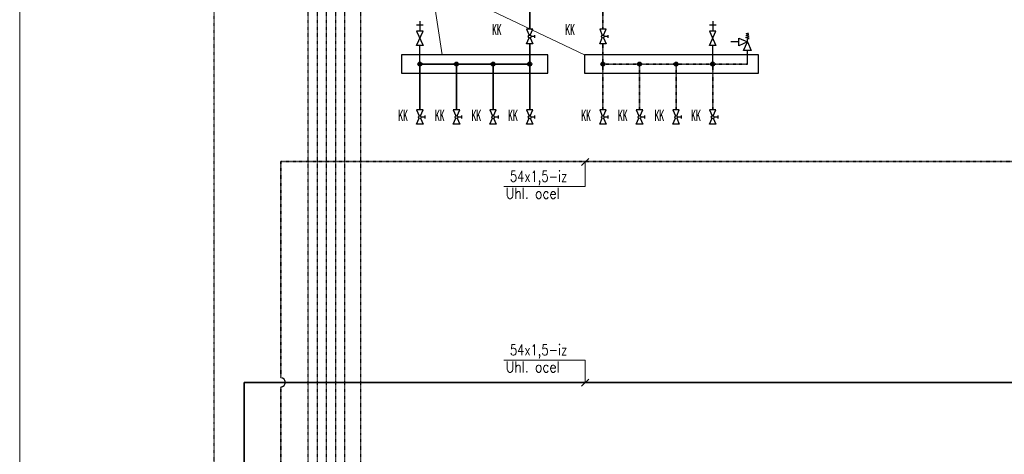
# Model space of a CAD drawing. Header units: millimetres. Extents: x -98431657 to -98227415, y -465497820 to -465456067.
# Tile 21 of 63: x -98408190 to -98403650, y -465490928 to -465488924. Entities that reach past the tile are written whole.
import ezdxf

# ---------------------------------------------------------------- set-up
doc = ezdxf.new("R2010")
doc.units = ezdxf.units.MM
doc.linetypes.add('Carkovana 0.5x', pattern=[0.14, 0.1, -0.04])
doc.linetypes.add('Teckovana', pattern=[0.06, 0, -0.06])
for name, color, linetype, lineweight in [('ohřev TV - SBB 2', 7, 'Continuous', 25), ('Pasivní chlazení', 7, 'Continuous', 25), ('WPF 1 - vrt', 7, 'Continuous', 25), ('základ', 7, 'Continuous', 25)]:
    doc.layers.add(name, color=color, linetype=linetype, lineweight=lineweight)
doc.styles.add('ROMANS', font='romans__.ttf')

msp = doc.modelspace()

# ---------------------------------------------------------------- hatches: boundary and pattern name
at = {"layer": 'WPF 1 - vrt', "true_color": 0x000000}
for points in [[(-98406335.5, -465489129.1), (-98406335.7, -465489127.3), (-98406336.3, -465489125.5), (-98406337.2, -465489123.9), (-98406338.4, -465489122.4), (-98406339.9, -465489121.3), (-98406341.5, -465489120.5), (-98406343.3, -465489120), (-98406345.2, -465489119.9), (-98406347, -465489120.2), (-98406348.8, -465489120.8), (-98406350.4, -465489121.8), (-98406351.7, -465489123.1), (-98406352.8, -465489124.6), (-98406353.5, -465489126.4), (-98406353.9, -465489128.2), (-98406353.9, -465489130.1), (-98406353.5, -465489131.9), (-98406352.8, -465489133.6), (-98406351.7, -465489135.1), (-98406350.4, -465489136.4), (-98406348.8, -465489137.4), (-98406347, -465489138), (-98406345.2, -465489138.3), (-98406343.3, -465489138.2), (-98406341.5, -465489137.8), (-98406339.9, -465489136.9), (-98406338.4, -465489135.8), (-98406337.2, -465489134.4), (-98406336.3, -465489132.8), (-98406335.7, -465489131)], [(-98406166.8, -465489129.1), (-98406167, -465489127.3), (-98406167.5, -465489125.5), (-98406168.4, -465489123.9), (-98406169.6, -465489122.4), (-98406171.1, -465489121.3), (-98406172.8, -465489120.5), (-98406174.6, -465489120), (-98406176.5, -465489119.9), (-98406178.3, -465489120.2), (-98406180, -465489120.8), (-98406181.6, -465489121.8), (-98406183, -465489123.1), (-98406184, -465489124.6), (-98406184.8, -465489126.4), (-98406185.2, -465489128.2), (-98406185.2, -465489130.1), (-98406184.8, -465489131.9), (-98406184, -465489133.6), (-98406183, -465489135.1), (-98406181.6, -465489136.4), (-98406180, -465489137.4), (-98406178.3, -465489138), (-98406176.5, -465489138.3), (-98406174.6, -465489138.2), (-98406172.8, -465489137.8), (-98406171.1, -465489136.9), (-98406169.6, -465489135.8), (-98406168.4, -465489134.4), (-98406167.5, -465489132.8), (-98406167, -465489131)], [(-98405998, -465489129.1), (-98405998.2, -465489127.3), (-98405998.8, -465489125.5), (-98405999.7, -465489123.9), (-98406000.9, -465489122.4), (-98406002.4, -465489121.3), (-98406004, -465489120.5), (-98406005.8, -465489120), (-98406007.7, -465489119.9), (-98406009.5, -465489120.2), (-98406011.3, -465489120.8), (-98406012.9, -465489121.8), (-98406014.2, -465489123.1), (-98406015.3, -465489124.6), (-98406016, -465489126.4), (-98406016.4, -465489128.2), (-98406016.4, -465489130.1), (-98406016, -465489131.9), (-98406015.3, -465489133.6), (-98406014.2, -465489135.1), (-98406012.9, -465489136.4), (-98406011.3, -465489137.4), (-98406009.5, -465489138), (-98406007.7, -465489138.3), (-98406005.8, -465489138.2), (-98406004, -465489137.8), (-98406002.4, -465489136.9), (-98406000.9, -465489135.8), (-98405999.7, -465489134.4), (-98405998.8, -465489132.8), (-98405998.2, -465489131)], [(-98405829.3, -465489129.1), (-98405829.5, -465489127.3), (-98405830, -465489125.5), (-98405830.9, -465489123.9), (-98405832.1, -465489122.4), (-98405833.6, -465489121.3), (-98405835.3, -465489120.5), (-98405837.1, -465489120), (-98405839, -465489119.9), (-98405840.8, -465489120.2), (-98405842.5, -465489120.8), (-98405844.1, -465489121.8), (-98405845.5, -465489123.1), (-98405846.5, -465489124.6), (-98405847.3, -465489126.4), (-98405847.7, -465489128.2), (-98405847.7, -465489130.1), (-98405847.3, -465489131.9), (-98405846.5, -465489133.6), (-98405845.5, -465489135.1), (-98405844.1, -465489136.4), (-98405842.5, -465489137.4), (-98405840.8, -465489138), (-98405839, -465489138.3), (-98405837.1, -465489138.2), (-98405835.3, -465489137.8), (-98405833.6, -465489136.9), (-98405832.1, -465489135.8), (-98405830.9, -465489134.4), (-98405830, -465489132.8), (-98405829.5, -465489131)], [(-98405491.8, -465489129.1), (-98405492, -465489127.3), (-98405492.5, -465489125.5), (-98405493.4, -465489123.9), (-98405494.6, -465489122.4), (-98405496.1, -465489121.3), (-98405497.8, -465489120.5), (-98405499.6, -465489120), (-98405501.5, -465489119.9), (-98405503.3, -465489120.2), (-98405505, -465489120.8), (-98405506.6, -465489121.8), (-98405508, -465489123.1), (-98405509, -465489124.6), (-98405509.8, -465489126.4), (-98405510.2, -465489128.2), (-98405510.2, -465489130.1), (-98405509.8, -465489131.9), (-98405509, -465489133.6), (-98405508, -465489135.1), (-98405506.6, -465489136.4), (-98405505, -465489137.4), (-98405503.3, -465489138), (-98405501.5, -465489138.3), (-98405499.6, -465489138.2), (-98405497.8, -465489137.8), (-98405496.1, -465489136.9), (-98405494.6, -465489135.8), (-98405493.4, -465489134.4), (-98405492.5, -465489132.8), (-98405492, -465489131)], [(-98405323, -465489129.1), (-98405323.2, -465489127.3), (-98405323.8, -465489125.5), (-98405324.7, -465489123.9), (-98405325.9, -465489122.4), (-98405327.4, -465489121.3), (-98405329, -465489120.5), (-98405330.8, -465489120), (-98405332.7, -465489119.9), (-98405334.5, -465489120.2), (-98405336.3, -465489120.8), (-98405337.9, -465489121.8), (-98405339.2, -465489123.1), (-98405340.3, -465489124.6), (-98405341, -465489126.4), (-98405341.4, -465489128.2), (-98405341.4, -465489130.1), (-98405341, -465489131.9), (-98405340.3, -465489133.6), (-98405339.2, -465489135.1), (-98405337.9, -465489136.4), (-98405336.3, -465489137.4), (-98405334.5, -465489138), (-98405332.7, -465489138.3), (-98405330.8, -465489138.2), (-98405329, -465489137.8), (-98405327.4, -465489136.9), (-98405325.9, -465489135.8), (-98405324.7, -465489134.4), (-98405323.8, -465489132.8), (-98405323.2, -465489131)], [(-98405154.3, -465489129.1), (-98405154.5, -465489127.3), (-98405155, -465489125.5), (-98405155.9, -465489123.9), (-98405157.1, -465489122.4), (-98405158.6, -465489121.3), (-98405160.3, -465489120.5), (-98405162.1, -465489120), (-98405164, -465489119.9), (-98405165.8, -465489120.2), (-98405167.5, -465489120.8), (-98405169.1, -465489121.8), (-98405170.5, -465489123.1), (-98405171.5, -465489124.6), (-98405172.3, -465489126.4), (-98405172.7, -465489128.2), (-98405172.7, -465489130.1), (-98405172.3, -465489131.9), (-98405171.5, -465489133.6), (-98405170.5, -465489135.1), (-98405169.1, -465489136.4), (-98405167.5, -465489137.4), (-98405165.8, -465489138), (-98405164, -465489138.3), (-98405162.1, -465489138.2), (-98405160.3, -465489137.8), (-98405158.6, -465489136.9), (-98405157.1, -465489135.8), (-98405155.9, -465489134.4), (-98405155, -465489132.8), (-98405154.5, -465489131)], [(-98404985.5, -465489129.1), (-98404985.7, -465489127.3), (-98404986.3, -465489125.5), (-98404987.2, -465489123.9), (-98404988.4, -465489122.4), (-98404989.9, -465489121.3), (-98404991.5, -465489120.5), (-98404993.3, -465489120), (-98404995.2, -465489119.9), (-98404997, -465489120.2), (-98404998.8, -465489120.8), (-98405000.4, -465489121.8), (-98405001.7, -465489123.1), (-98405002.8, -465489124.6), (-98405003.5, -465489126.4), (-98405003.9, -465489128.2), (-98405003.9, -465489130.1), (-98405003.5, -465489131.9), (-98405002.8, -465489133.6), (-98405001.7, -465489135.1), (-98405000.4, -465489136.4), (-98404998.8, -465489137.4), (-98404997, -465489138), (-98404995.2, -465489138.3), (-98404993.3, -465489138.2), (-98404991.5, -465489137.8), (-98404989.9, -465489136.9), (-98404988.4, -465489135.8), (-98404987.2, -465489134.4), (-98404986.3, -465489132.8), (-98404985.7, -465489131)]]:
    msp.add_hatch(color=18, dxfattribs=at).paths.add_polyline_path(points)

# ---------------------------------------------------------------- linework, layer by layer
at = {"color": 0, "linetype": 'Continuous', "lineweight": 13}
for p, q in [((-98405565.4, -465489563.5), (-98405599, -465489597.1)), ((-98405582.8, -465489693.7), (-98405582.8, -465489578.7)), ((-98405582.8, -465489693.7), (-98405957.1, -465489693.7)), ((-98405582.8, -465490493.7), (-98405957.1, -465490493.7)), ((-98405582.8, -465490493.7), (-98405582.8, -465490595.9)), ((-98405565.4, -465490580.7), (-98405599, -465490614.3))]:
    msp.add_line(p, q, dxfattribs=at)
at = {"layer": 'ohřev TV - SBB 2', "linetype": 'Teckovana'}
for p, q in [((-98406732.8, -465491640.7), (-98406732.8, -465483699.4)), ((-98406690.7, -465491598.5), (-98406690.7, -465483741.6)), ((-98406617.4, -465491515.9), (-98406617.4, -465483795.4))]:
    msp.add_line(p, q, dxfattribs=at)
at = {"layer": 'WPF 1 - vrt', "color": 30, "lineweight": 35}
for p, q in [((-98405838.5, -465488968.8), (-98405838.5, -465488090.8)), ((-98405838.5, -465489086.9), (-98405838.5, -465489034.9)), ((-98405838.5, -465489171.3), (-98405838.5, -465489086.9)), ((-98406344.7, -465489171.3), (-98406344.7, -465489129.1)), ((-98406344.7, -465489129.1), (-98405838.5, -465489129.1)), ((-98406176, -465489171.3), (-98406176, -465489129.1)), ((-98406007.2, -465489171.3), (-98406007.2, -465489129.1)), ((-98406344.7, -465489340.1), (-98406344.7, -465489171.3)), ((-98406176, -465489340.1), (-98406176, -465489171.3)), ((-98406007.2, -465489340.1), (-98406007.2, -465489171.3)), ((-98405838.5, -465489340.1), (-98405838.5, -465489171.3))]:
    msp.add_line(p, q, dxfattribs=at)
at = {"layer": 'WPF 1 - vrt', "color": 171, "linetype": 'Carkovana 0.5x', "lineweight": 35, "true_color": 0x7070ff}
for p, q in [((-98405501, -465488663.4), (-98405501, -465488968.8)), ((-98405501, -465489034.9), (-98405501, -465489086.9)), ((-98405501, -465489086.9), (-98405501, -465489171.3)), ((-98405501, -465489129.1), (-98404834.4, -465489129.1)), ((-98405332.2, -465489171.3), (-98405332.2, -465489129.1)), ((-98405163.5, -465489171.3), (-98405163.5, -465489129.1)), ((-98404994.7, -465489129.1), (-98404994.7, -465489171.3)), ((-98405501, -465489340.1), (-98405501, -465489171.3)), ((-98405332.2, -465489340.1), (-98405332.2, -465489171.3)), ((-98405163.5, -465489340.1), (-98405163.5, -465489171.3)), ((-98404994.7, -465489340.1), (-98404994.7, -465489171.3))]:
    msp.add_line(p, q, dxfattribs=at)
at = {"layer": 'WPF 1 - vrt', "color": 0, "linetype": 'Continuous', "lineweight": 13}
for q in [(-98406241.4, -465489086.9), (-98405585.4, -465489086.9)]:
    msp.add_line((-98406292.9, -465488749.1), q, dxfattribs=at)
at = {"layer": 'WPF 1 - vrt'}
for p, q in [((-98406344.7, -465488930.6), (-98406344.7, -465488977.5)), ((-98404994.7, -465488930.6), (-98404994.7, -465488977.5)), ((-98406360.1, -465488947.4), (-98406329.3, -465488947.4)), ((-98405010.1, -465488947.4), (-98404979.3, -465488947.4)), ((-98404840, -465488989), (-98404829.4, -465488984.7)), ((-98405815.6, -465489001.7), (-98405831.9, -465489001.7)), ((-98405815.6, -465489001.7), (-98405831.9, -465489001.7)), ((-98405815.6, -465488995.1), (-98405815.6, -465489008.3)), ((-98405478.1, -465489001.7), (-98405494.4, -465489001.7)), ((-98405478.1, -465489001.7), (-98405494.4, -465489001.7)), ((-98405478.1, -465488995.1), (-98405478.1, -465489008.3)), ((-98404873.9, -465489027), (-98404910.7, -465489027)), ((-98404842.1, -465489006.3), (-98404827.3, -465489002)), ((-98404826.2, -465489010.6), (-98404842.1, -465489006.3)), ((-98404841.1, -465488997.6), (-98404828.3, -465488993.3)), ((-98404827.3, -465489002), (-98404841.1, -465488997.6)), ((-98404828.3, -465488993.3), (-98404840, -465488989)), ((-98404834.4, -465489012.8), (-98404826.2, -465489010.6)), ((-98404834.4, -465489027), (-98404834.4, -465489012.8)), ((-98406344.7, -465489086.9), (-98406344.7, -465489043.3)), ((-98404994.7, -465489086.9), (-98404994.7, -465489043.5)), ((-98404834.4, -465489129.1), (-98404834.4, -465489066.5)), ((-98405754.1, -465489086.9), (-98406429.1, -465489086.9)), ((-98406429.1, -465489086.9), (-98406429.1, -465489171.3)), ((-98406344.7, -465489129.1), (-98406344.7, -465489086.9)), ((-98405754.1, -465489171.3), (-98405754.1, -465489086.9)), ((-98404783.8, -465489086.9), (-98405585.4, -465489086.9)), ((-98405585.4, -465489086.9), (-98405585.4, -465489171.3)), ((-98404994.7, -465489129.1), (-98404994.7, -465489086.9)), ((-98404783.8, -465489171.3), (-98404783.8, -465489086.9)), ((-98406429.1, -465489171.3), (-98405754.1, -465489171.3)), ((-98405585.4, -465489171.3), (-98404783.8, -465489171.3)), ((-98406321.8, -465489373), (-98406338.1, -465489373)), ((-98406321.8, -465489373), (-98406338.1, -465489373)), ((-98406321.8, -465489366.4), (-98406321.8, -465489379.5)), ((-98406153.1, -465489373), (-98406169.4, -465489373)), ((-98406153.1, -465489373), (-98406169.4, -465489373)), ((-98406153.1, -465489366.4), (-98406153.1, -465489379.5)), ((-98405984.3, -465489373), (-98406000.6, -465489373)), ((-98405984.3, -465489373), (-98406000.6, -465489373)), ((-98405984.3, -465489366.4), (-98405984.3, -465489379.5)), ((-98405815.6, -465489373), (-98405831.9, -465489373)), ((-98405815.6, -465489373), (-98405831.9, -465489373)), ((-98405815.6, -465489366.4), (-98405815.6, -465489379.5)), ((-98405478.1, -465489373), (-98405494.4, -465489373)), ((-98405478.1, -465489373), (-98405494.4, -465489373)), ((-98405478.1, -465489366.4), (-98405478.1, -465489379.5)), ((-98405309.3, -465489373), (-98405325.6, -465489373)), ((-98405309.3, -465489373), (-98405325.6, -465489373)), ((-98405309.3, -465489366.4), (-98405309.3, -465489379.5)), ((-98405140.6, -465489373), (-98405156.9, -465489373)), ((-98405140.6, -465489373), (-98405156.9, -465489373)), ((-98405140.6, -465489366.4), (-98405140.6, -465489379.5)), ((-98404971.8, -465489373), (-98404988.1, -465489373)), ((-98404971.8, -465489373), (-98404988.1, -465489373)), ((-98404971.8, -465489366.4), (-98404971.8, -465489379.5))]:
    msp.add_line(p, q, dxfattribs=at)
at = {"layer": 'WPF 1 - vrt', "color": 1, "lineweight": 35}
msp.add_line((-98398856.3, -465490595.9), (-98407154.7, -465490595.9), dxfattribs=at)
at = {"layer": 'WPF 1 - vrt'}
for points in [[(-98406329.9, -465488977.5), (-98406359.6, -465488977.5), (-98406329.9, -465489043.5), (-98406359.6, -465489043.5), (-98406329.9, -465488977.5)], [(-98404979.9, -465488977.5), (-98405009.6, -465488977.5), (-98404979.9, -465489043.5), (-98405009.6, -465489043.5), (-98404979.9, -465488977.5)], [(-98404834.4, -465489027), (-98404816.7, -465489066.5), (-98404852.2, -465489066.5), (-98404834.4, -465489027), (-98404873.9, -465489044.8), (-98404873.9, -465489009.2), (-98404834.4, -465489027)]]:
    msp.add_lwpolyline(points, close=True, dxfattribs=at)
for points in [[(-98405835.8, -465488995.9), (-98405823.6, -465488968.8), (-98405853.3, -465488968.8), (-98405841.2, -465488995.9)], [(-98405498.3, -465488995.9), (-98405486.1, -465488968.8), (-98405515.8, -465488968.8), (-98405503.7, -465488995.9)], [(-98405835.8, -465489007.8), (-98405823.6, -465489034.9), (-98405853.3, -465489034.9), (-98405841.2, -465489007.8)], [(-98405498.3, -465489007.8), (-98405486.1, -465489034.9), (-98405515.8, -465489034.9), (-98405503.7, -465489007.8)], [(-98406342.1, -465489367.2), (-98406329.9, -465489340.1), (-98406359.6, -465489340.1), (-98406347.4, -465489367.2)], [(-98406173.3, -465489367.2), (-98406161.1, -465489340.1), (-98406190.8, -465489340.1), (-98406178.7, -465489367.2)], [(-98406004.6, -465489367.2), (-98405992.4, -465489340.1), (-98406022.1, -465489340.1), (-98406009.9, -465489367.2)], [(-98405835.8, -465489367.2), (-98405823.6, -465489340.1), (-98405853.3, -465489340.1), (-98405841.2, -465489367.2)], [(-98405498.3, -465489367.2), (-98405486.1, -465489340.1), (-98405515.8, -465489340.1), (-98405503.7, -465489367.2)], [(-98405329.6, -465489367.2), (-98405317.4, -465489340.1), (-98405347.1, -465489340.1), (-98405334.9, -465489367.2)], [(-98405160.8, -465489367.2), (-98405148.6, -465489340.1), (-98405178.3, -465489340.1), (-98405166.2, -465489367.2)], [(-98404992.1, -465489367.2), (-98404979.9, -465489340.1), (-98405009.6, -465489340.1), (-98404997.4, -465489367.2)], [(-98406342.1, -465489379), (-98406329.9, -465489406.1), (-98406359.6, -465489406.1), (-98406347.4, -465489379)], [(-98406173.3, -465489379), (-98406161.1, -465489406.1), (-98406190.8, -465489406.1), (-98406178.7, -465489379)], [(-98406004.6, -465489379), (-98405992.4, -465489406.1), (-98406022.1, -465489406.1), (-98406009.9, -465489379)], [(-98405835.8, -465489379), (-98405823.6, -465489406.1), (-98405853.3, -465489406.1), (-98405841.2, -465489379)], [(-98405498.3, -465489379), (-98405486.1, -465489406.1), (-98405515.8, -465489406.1), (-98405503.7, -465489379)], [(-98405329.6, -465489379), (-98405317.4, -465489406.1), (-98405347.1, -465489406.1), (-98405334.9, -465489379)], [(-98405160.8, -465489379), (-98405148.6, -465489406.1), (-98405178.3, -465489406.1), (-98405166.2, -465489379)], [(-98404992.1, -465489379), (-98404979.9, -465489406.1), (-98405009.6, -465489406.1), (-98404997.4, -465489379)]]:
    msp.add_lwpolyline(points, dxfattribs=at)
for centre, radius in [((-98405838.5, -465489001.8), 6.5), ((-98405501, -465489001.8), 6.5), ((-98406344.7, -465489129.1), 9.22), ((-98406176, -465489129.1), 9.22), ((-98406007.2, -465489129.1), 9.22), ((-98405838.5, -465489129.1), 9.22), ((-98405501, -465489129.1), 9.22), ((-98405332.2, -465489129.1), 9.22), ((-98405163.5, -465489129.1), 9.22), ((-98404994.7, -465489129.1), 9.22), ((-98406344.7, -465489373.1), 6.5), ((-98406176, -465489373.1), 6.5), ((-98406007.2, -465489373.1), 6.5), ((-98405838.5, -465489373.1), 6.5), ((-98405501, -465489373.1), 6.5), ((-98405332.2, -465489373.1), 6.5), ((-98405163.5, -465489373.1), 6.5), ((-98404994.7, -465489373.1), 6.5)]:
    msp.add_circle(centre, radius, dxfattribs=at)
at = {"layer": 'základ', "linetype": 'Teckovana'}
for p, q in [((-98407293.1, -465495086.6), (-98407293.1, -465483501.1)), ((-98406859.4, -465491767.3), (-98406859.4, -465483572.9)), ((-98406817.2, -465491725.1), (-98406817.2, -465483615)), ((-98406775, -465491682.9), (-98406775, -465483657.2))]:
    msp.add_line(p, q, dxfattribs=at)
at = {"layer": 'základ', "color": 171, "linetype": 'Carkovana 0.5x', "lineweight": 35, "true_color": 0x7070ff}
for p, q in [((-98406986, -465489578.7), (-98401261, -465489578.7)), ((-98406986, -465490574.8), (-98406986, -465489578.7)), ((-98406986, -465495903.5), (-98406986, -465490617))]:
    msp.add_line(p, q, dxfattribs=at)
at = {"layer": 'základ', "color": 1, "lineweight": 35}
msp.add_line((-98407154.7, -465490595.9), (-98407154.7, -465496241), dxfattribs=at)
at = {"layer": 'základ', "linetype": 'Continuous', "lineweight": 13}
msp.add_lwpolyline([(-98408189.5, -465482969.7), (-98387164.5, -465482969.7), (-98387164.5, -465497819.7), (-98408189.5, -465497819.7), (-98408189.5, -465482969.7)], close=True, dxfattribs=at)
at = {"layer": 'základ', "color": 171, "true_color": 0x7070ff}
msp.add_arc((-98406986, -465490595.9), 21.1, 270, 90, dxfattribs=at)

# ---------------------------------------------------------------- texts
at = {"layer": 'Pasivní chlazení', "color": 0, "lineweight": 25, "char_height": 50, "attachment_point": 2, "style": 'ROMANS'}
for s, insert, width in [('\\W0.78;54x1,5-iz', (-98405797.7, -465489621.1), 322.718), ('\\W0.84;Uhl.\\~ocel', (-98405824.6, -465489699.8), 324.363), ('\\W0.78;54x1,5-iz', (-98405797.7, -465490421.1), 322.718), ('\\W0.84;Uhl.\\~ocel', (-98405824.6, -465490499.8), 324.363)]:
    msp.add_mtext(s, dxfattribs=dict(at, insert=insert, width=width))
at = {"layer": 'WPF 1 - vrt', "char_height": 50, "width": 70.486, "attachment_point": 4, "style": 'ROMANS'}
for insert in [(-98406011.7, -465488969.7), (-98405674.2, -465488969.7), (-98406443.9, -465489365.3), (-98406275.1, -465489365.3), (-98406106.4, -465489365.3), (-98405937.6, -465489365.3), (-98405600.1, -465489365.3), (-98405431.4, -465489365.3), (-98405262.6, -465489365.3), (-98405093.9, -465489365.3)]:
    msp.add_mtext('\\W0.49;KK', dxfattribs=dict(at, insert=insert))

doc.saveas('drawing.dxf')
